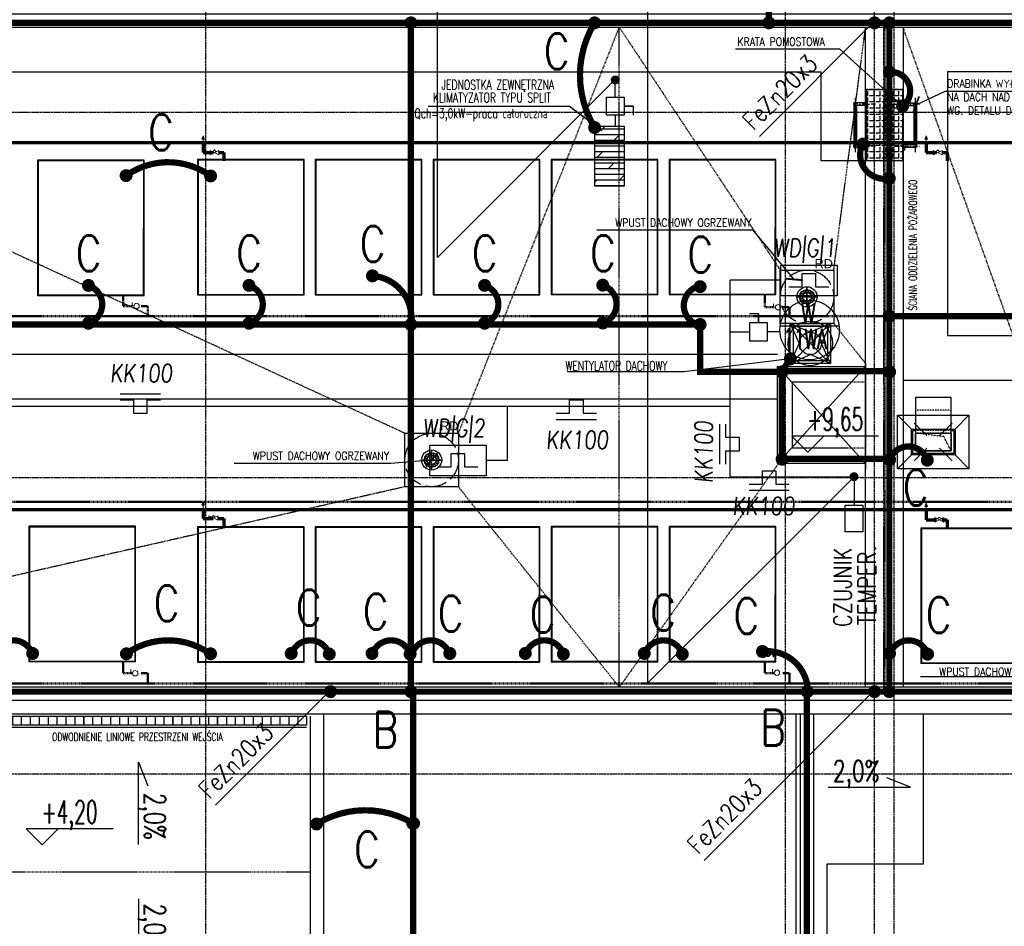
# Model space of a CAD drawing. Extents: x 3880 to 129921, y -116796 to -57711.
# Tile 22 of 110: x 11316 to 12420, y -98074 to -97058. Entities that reach past the tile are written whole.
import ezdxf
from ezdxf.enums import TextEntityAlignment as Align

# ---------------------------------------------------------------- set-up
doc = ezdxf.new("R2010")
doc.units = 0
doc.header["$LTSCALE"] = 2
for name, pattern in [('ACAD_ISO02W100', [15, 12, -3]), ('ACAD_ISO10W100', [18.5, 12, -3, 0.5, -3]), ('CENTER', [2, 1.25, -0.25, 0.25, -0.25]), ('DASHDOT', [1, 0.5, -0.25, 0, -0.25]), ('DASHED', [0.75, 0.5, -0.25]), ('DIVIDE2', [0.625, 0.25, -0.125, 0, -0.125, 0, -0.125])]:
    doc.linetypes.add(name, pattern=pattern)
doc.layers.get('0').update_dxf_attribs({"color": 101, "linetype": 'CONTINUOUS'})
for name, color, linetype, lineweight in [('2DH_PLS_glp', 202, 'DASHED', 50), ('2DH_PLS_glz', 86, 'CONTINUOUS', 70), ('2DH_SYM', 41, 'CONTINUOUS', 18)]:
    doc.layers.add(name, color=color, linetype=linetype, lineweight=lineweight)
for name, color, linetype in [('E35', 6, 'CONTINUOUS'), ('E50', 3, 'CONTINUOUS'), ('Ele-balustrada', 114, 'CONTINUOUS'), ('FLUID-7WC-50-ARRGR', 7, 'CONTINUOUS'), ('Ins-kan', 54, 'CONTINUOUS'), ('Ins-went', 141, 'CONTINUOUS'), ('Ins-wod', 152, 'CONTINUOUS'), ('KOLEKTORY_BMK_SOLAR_2_51', 1, 'CONTINUOUS'), ('Opis-rzedne', 52, 'CONTINUOUS'), ('Opis-spadki', 61, 'CONTINUOUS'), ('Os-osie glowne', 1, 'CENTER'), ('Sch-opis', 51, 'CONTINUOUS'), ('W-idok', 9, 'CONTINUOUS')]:
    doc.layers.add(name, color=color, linetype=linetype)
doc.styles.add('CP_ATTR', font='ROMANS.SHX')
doc.styles.add('dwg_opis podstawowy', font='romans.shx', dxfattribs={"width": 0.9})
doc.styles.add('FDBES', font='simplex.shx')
doc.styles.add('ROMANS', font='romans', dxfattribs={"width": 0.85})
doc.styles.add('tab-bud$0$ROMANS', font='romans', dxfattribs={"width": 0.7})
doc.styles.add('TYTUL2', font='ARIAL.TTF')
doc.dimstyles.new('CHMIELNA', dxfattribs={"dimscale": 3.5, "dimtxt": 4, "dimasz": 1.5, "dimexe": 3, "dimexo": 0, "dimgap": 1, "dimtad": 1, "dimdec": 1, "dimrnd": 0.5, "dimzin": 12, "dimdsep": 46, "dimtxsty": 'ROMANS', "dimblk": 'DIMTICK', "dimcen": 0.09, "dimse1": 1, "dimse2": 1, "dimclrd": 143, "dimclrt": 53, "dimadec": 0, "dimazin": 0, "dimtfac": 1, "dimtdec": 1, "dimtix": 1, "dimtmove": 2, "dimatfit": 2, "dimldrblk": 'ARCHTICK', "dimfxl": 0, "dimtolj": 1, "dimtzin": 0, "dimarcsym": 0})
doc.dimstyles.new('FDBES', dxfattribs={"dimscale": 50, "dimtxt": 4, "dimasz": 2.5, "dimexe": 0.8, "dimexo": 2, "dimgap": 1, "dimtad": 1, "dimdsep": 46, "dimtxsty": 'FDBES', "dimcen": 2.5, "dimclrd": 4, "dimclre": 5, "dimadec": 0, "dimazin": 0, "dimtfac": 1, "dimtmove": 0, "dimatfit": 3, "dimfxl": 0, "dimarcsym": 0})

# ---------------------------------------------------------------- blocks, each defined once
blk = doc.blocks.new('odwodnienie-liniowe2_mb')
at = {"ltscale": 25}
for p, q in [((0, 7.5), (100, 7.5)), ((10, 5), (10, -5)), ((20, 5), (20, -5)), ((30, 5), (30, -5)), ((40, 5), (40, -5)), ((50, 5), (50, -5)), ((60, 5), (60, -5)), ((70, 5), (70, -5)), ((80, 5), (80, -5)), ((90, 5), (90, -5)), ((0, -7.5), (100, -7.5))]:
    blk.add_line(p, q, dxfattribs=at)
blk.add_lwpolyline([(0, 5), (100, 5), (100, -5), (0, -5)], close=True, dxfattribs=at)
blk = doc.blocks.new('dwg_kota arch 50')
blk.add_lwpolyline([(39.75, 9), (-9, 9), (0, 0), (9, 9)])
at = {"style": 'dwg_opis podstawowy', "width": 0.6}
blk.add_attdef('KOTA_ARCH', text='', height=12.75, dxfattribs=at).set_placement((15.375, 8.25), align=Align.BOTTOM_CENTER)
blk = doc.blocks.new('SPADKI')
at = {"ltscale": 25}
blk.add_lwpolyline([(0, 0), (0, -70), (-8, -50), (-8, -50)], dxfattribs=at)
at = {"ltscale": 25, "style": 'ROMANS', "width": 0.7}
blk.add_attdef('SP%', text='', height=18, rotation=90, dxfattribs=at).set_placement((-4.9, -24.05), align=Align.CENTER)
blk = doc.blocks.new('_kdjkgjksjhgkfhh')
for p, q in [((0, 11.2), (0, -11.2)), ((-11.2, 0), (11.2, 0))]:
    blk.add_line(p, q)
for radius in [11.3, 8.25]:
    blk.add_circle((0, 0), radius)
blk = doc.blocks.new('_kgjdskfgjkfh')
at = {"linetype": 'ACAD_ISO10W100'}
for p, q in [((10, 0), (-10, 0)), ((0, 10), (0, -10))]:
    blk.add_line(p, q, dxfattribs=at)
at = {"linetype": 'Continuous', "ltscale": 7}
for p, q in [((-8, 0), (-5, 0)), ((-7.6, 2.5), (-4.8, 1.5)), ((-6.5, 4.7), (-4, 2.9)), ((-4.7, 6.5), (-2.9, 4)), ((-2.5, 7.6), (-1.5, 4.8)), ((0, 8), (0, 5)), ((2.5, 7.6), (1.5, 4.8)), ((4.7, 6.5), (2.9, 4)), ((6.5, 4.7), (4, 2.9)), ((7.6, 2.5), (4.8, 1.5)), ((8, 0), (5, 0)), ((-7.6, -2.5), (-4.8, -1.5)), ((-6.5, -4.7), (-4, -2.9)), ((-4.7, -6.5), (-2.9, -4)), ((-2.5, -7.6), (-1.5, -4.8)), ((0, -8), (0, -5)), ((2.5, -7.6), (1.5, -4.8)), ((4.7, -6.5), (2.9, -4)), ((6.5, -4.7), (4, -2.9)), ((7.6, -2.5), (4.8, -1.5))]:
    blk.add_line(p, q, dxfattribs=at)
at = {"linetype": 'ACAD_ISO02W100'}
blk.add_circle((0, 0), 30, dxfattribs=at)
at = {"linetype": 'Continuous', "ltscale": 7}
for radius in [8, 5]:
    blk.add_circle((0, 0), radius, dxfattribs=at)
blk = doc.blocks.new('DIMTICK')
for p, q in [((0, 1), (0, -1)), ((-1, 0), (1, 0))]:
    blk.add_line(p, q)
at = {"const_width": 0.141}
blk.add_lwpolyline([(0.707, 0.707), (-0.707, -0.707)], dxfattribs=at)
blk = doc.blocks.new('*U34')
at = {"color": 0, "linetype": 'ByBlock', "lineweight": -2}
blk.add_circle((0, 0), 250, dxfattribs=at)
blk = doc.blocks.new('*U41')
at = {"color": 0, "linetype": 'ByBlock', "lineweight": -2}
for p, q in [((-300, 400), (300, 400)), ((-300, -400), (-300, 400)), ((300, 400), (300, -400)), ((-100, -200), (-100, 200)), ((-100, 200), (100, 200)), ((100, 200), (100, -200)), ((100, -200), (-100, -200)), ((300, -400), (-300, -400))]:
    blk.add_line(p, q, dxfattribs=at)
at = {"color": 3, "linetype": 'Continuous'}
for p, q in [((-300, 400), (-145, 245)), ((300, 400), (145, 245)), ((-145, -245), (-145, 245)), ((-145, 245), (145, 245)), ((145, 245), (145, -245)), ((-300, -400), (-145, -245)), ((145, -245), (-145, -245)), ((300, -400), (145, -245))]:
    blk.add_line(p, q, dxfattribs=at)
at = {"color": 3, "linetype": 'DASHED'}
for p, q in [((60, -120), (100, 200)), ((-100, -200), (60, -120))]:
    blk.add_line(p, q, dxfattribs=at)
blk = doc.blocks.new('*U39')
at = {"color": 3, "linetype": 'Continuous'}
for p, q in [((-130, 200), (-130, 230)), ((-130, 230), (130, 230)), ((130, 230), (130, -230)), ((-130, -230), (-130, -200)), ((130, -230), (-130, -230))]:
    blk.add_line(p, q, dxfattribs=at)
at = {"color": 0, "linetype": 'ByBlock', "lineweight": -2}
for p, q in [((100, 200), (-497, 200)), ((-497, 200), (-497, -200)), ((100, -200), (100, 200)), ((-497, -200), (100, -200))]:
    blk.add_line(p, q, dxfattribs=at)
at = {"color": 3, "linetype": 'DASHED'}
for p, q in [((-356, 200), (-356, -200)), ((-130, 200), (-130, -200)), ((-100, 200), (-100, -200))]:
    blk.add_line(p, q, dxfattribs=at)
blk = doc.blocks.new('_SKGJFKGJFGKHGJ')
blk.add_line((-13.5, -53.9), (-13.5, 6.9))
at = {"linetype": 'DASHDOT', "ltscale": 5, "flags": 128}
for points in [[(9.4, 0), (-20.4, 0)], [(9.4, -47), (-20.4, -47)]]:
    blk.add_lwpolyline(points, dxfattribs=at)
at = {"flags": 128}
for points in [[(-1.9, -48.5), (-15, -48.5), (-15, 1.5), (-1.9, 1.5)], [(-1.9, -45.5), (-12, -45.5), (-12, -1.5), (-1.9, -1.5)]]:
    blk.add_lwpolyline(points, dxfattribs=at)
for points in [[(0, 5), (0, -5), (-1, -5, -0.199443), (-1, 5)], [(0, -52), (0, -42), (-1, -42, 0.199443), (-1, -52)]]:
    blk.add_lwpolyline(points, format="xyb", close=True, dxfattribs=at)
at = {"linetype": 'DASHED', "ltscale": 0.1, "flags": 128}
for points in [[(-1.9, 1.5), (0, 1.5)], [(-1.9, -1.5), (0, -1.5)], [(0, -45.5), (-1.9, -45.5)], [(0, -48.5), (-1.9, -48.5)]]:
    blk.add_lwpolyline(points, dxfattribs=at)
blk = doc.blocks.new('A$C5F9C5678')
at = {"layer": 'E35'}
for p, q in [((-39.2, 9.9), (-39.2, 24.9)), ((-39.2, 24.9), (-24.2, 24.9)), ((-24.2, 24.9), (-24.2, 9.9)), ((-54.2, 9.9), (-39.2, 9.9)), ((-24.2, 9.9), (-9.2, 9.9))]:
    blk.add_line(p, q, dxfattribs=at)
blk.add_lwpolyline([(-63.3, 34.4), (0, 34.4), (0, 0), (-63.3, 0)], close=True, dxfattribs=at)
blk = doc.blocks.new('A$C396C56EA')
at = {"layer": 'E35'}
for p, q in [((0, 0), (45, 0)), ((0, -6.9), (15, -6.9)), ((15, -6.9), (15, -21.9)), ((30, -21.9), (30, -6.9)), ((30, -6.9), (45, -6.9)), ((15, -21.9), (30, -21.9))]:
    blk.add_line(p, q, dxfattribs=at)
blk = doc.blocks.new('CPHS_858')
for p, q in [((0, 0.75), (-0.15, 0.35)), ((-0.15, 0.35), (0.15, 0.35)), ((0.15, 0.35), (0, 0.75)), ((0, 0), (0, 0.35))]:
    blk.add_line(p, q)
blk.add_solid([(-0.15, 0.35), (0, 0.75), (0.15, 0.35)])
at = {"linetype": 'ByBlock', "style": 'CP_ATTR', "flags": 9}
for tag in ['OTHER', 'WEIGHT', 'VOLTAGE', 'POWER', 'FLOW', 'TEMPERATURE', 'PN', 'DN', 'CHARACTER', 'ORDER-NO', 'PRODUCT-TYPE', 'ARTICLE', 'PRODUCER', 'NUMBER', 'GROUP', 'NAME']:
    blk.add_attdef(tag, text='', height=0.00005, dxfattribs=at).set_placement((-0.09, -0.02), align=Align.MIDDLE_LEFT)
blk = doc.blocks.new('CPHS_873')
for p, q in [((0, 0.3), (0, 0.5)), ((0, 0.5), (0.4, 0.5))]:
    blk.add_line(p, q)
blk.add_circle((0, 0), 0.3)
at = {"linetype": 'ByBlock', "style": 'CP_ATTR', "flags": 9}
for tag in ['OTHER', 'WEIGHT', 'VOLTAGE', 'POWER', 'FLOW', 'TEMPERATURE', 'PN', 'DN', 'CHARACTER', 'ORDER-NO', 'PRODUCT-TYPE', 'ARTICLE', 'PRODUCER', 'NUMBER', 'GROUP', 'NAME']:
    blk.add_attdef(tag, text='', height=0.00005, dxfattribs=at).set_placement((-0.09, -0.02), align=Align.MIDDLE_LEFT)
blk = doc.blocks.new('CPHS_009')
for p, q in [((-0.5, 0.25), (0.5, -0.25)), ((0.5, 0.25), (-0.5, -0.25)), ((-0.5, -0.25), (-0.5, 0.25)), ((-0.2, 0.1), (0, 0.3)), ((0, 0.3), (0.2, 0.1)), ((0.5, -0.25), (0.5, 0.25))]:
    blk.add_line(p, q)
at = {"linetype": 'ByBlock', "style": 'CP_ATTR', "flags": 9}
for tag in ['NAME', 'GROUP', 'NUMBER', 'PRODUCER', 'ARTICLE', 'PRODUCT-TYPE', 'ORDER-NO', 'CHARACTER', 'DN', 'PN', 'TEMPERATURE', 'FLOW', 'POWER', 'VOLTAGE', 'WEIGHT', 'OTHER']:
    blk.add_attdef(tag, text='', height=0.00005, dxfattribs=at).set_placement((-0.09, -0.02), align=Align.MIDDLE_LEFT)

msp = doc.modelspace()

# ---------------------------------------------------------------- hatches: boundary and pattern name
at = {"layer": 'Ins-went'}
h = msp.add_hatch(dxfattribs=at)
h.set_pattern_fill('DOLMIT', color=256, style=0)
h.set_pattern_definition([(0, (415797.8465, 34106.205), (0, 6.35), []), (45, (415797.846, 34106.205), (-12.69999134, 12.69999134), [8.98026, -17.9605])])
h.paths.add_polyline_path([(11993.859, -97177.295), (11960.807, -97177.295), (11960.807, -97244.599), (11993.859, -97244.599)])
at = {"layer": 'W-idok'}
h = msp.add_hatch(dxfattribs=at)
h.set_pattern_fill('ANGLE', color=256, angle=90, style=0)
h.set_pattern_definition([(90, (-85627.629, -149104.478), (-6.985, 4e-16), [5.08, -1.905]), (180, (-85627.629, -149104.478), (-9e-16, -6.985), [5.08, -1.905])])
h.paths.add_polyline_path([(12265.673, -97215.963), (12265.673, -97135.963), (12306.173, -97135.963), (12306.173, -97215.963)])

# ---------------------------------------------------------------- linework, layer by layer
at = {"layer": '2DH_PLS_glp'}
for p, q in [((11431.765, -97365.768), (11431.765, -97373.849)), ((11431.765, -97366.961), (11431.765, -97378.849)), ((12151.551, -97367.19), (12151.551, -97375.27)), ((12151.551, -97368.383), (12151.551, -97380.27)), ((11431.765, -97378.849), (11442.124, -97378.849)), ((11452.124, -97378.849), (11459.627, -97378.849)), ((11459.627, -97378.849), (11459.627, -97388.796)), ((12151.551, -97380.27), (12161.91, -97380.27)), ((12171.91, -97380.27), (12179.413, -97380.27)), ((12179.413, -97380.27), (12179.413, -97390.217)), ((10012.986, -97390.217), (16669.949, -97390.217)), ((13700.079, -97598.504), (9315.56, -97598.504)), ((11431.765, -97777.557), (11431.765, -97785.638)), ((11431.765, -97778.75), (11431.765, -97790.638)), ((12151.551, -97777.557), (12151.551, -97785.638)), ((12151.551, -97778.75), (12151.551, -97790.638)), ((11431.765, -97790.638), (11442.124, -97790.638)), ((11452.124, -97790.638), (11459.627, -97790.638)), ((11459.627, -97790.638), (11459.627, -97800.585)), ((12151.551, -97790.638), (12161.91, -97790.638)), ((12171.91, -97790.638), (12179.413, -97790.638)), ((12179.413, -97790.638), (12179.413, -97800.585)), ((10012.986, -97802.006), (16669.949, -97802.006))]:
    msp.add_line(p, q, dxfattribs=at)
at = {"layer": '2DH_PLS_glz'}
for p, q in [((9323.306, -97195.317), (14384.61, -97195.611)), ((11521.459, -97195.319), (11521.459, -97206.8)), ((12332.77, -97195.319), (12332.77, -97206.8)), ((11521.459, -97206.8), (11533.014, -97206.8)), ((11539.014, -97206.8), (11544.674, -97206.8)), ((11544.674, -97206.8), (11544.674, -97216.029)), ((12332.77, -97206.8), (12344.325, -97206.8)), ((12350.325, -97206.8), (12355.985, -97206.8)), ((12355.985, -97206.8), (12355.985, -97216.029)), ((9323.306, -97607.106), (13702.707, -97607.106)), ((11521.459, -97605.686), (11521.459, -97617.167)), ((12332.77, -97607.108), (12332.77, -97618.589)), ((11521.459, -97617.167), (11533.014, -97617.167)), ((11539.014, -97617.167), (11544.674, -97617.167)), ((11544.674, -97617.167), (11544.674, -97626.396)), ((12332.77, -97618.589), (12344.325, -97618.589)), ((12350.325, -97618.589), (12355.985, -97618.589)), ((12355.985, -97618.589), (12355.985, -97627.818))]:
    msp.add_line(p, q, dxfattribs=at)
at = {"layer": 'E35'}
for p, q in [((12020.554, -97801.354), (12020.554, -96559.642)), ((11784.346, -97324.295), (11784.346, -96822.931)), ((12145.505, -97188.648), (12274.673, -97059.48)), ((12145.505, -97188.648), (12274.673, -97059.48)), ((11983.859, -97124.782), (11784.346, -97324.295)), ((12168.723, -97401.155), (12235.44, -97401.155)), ((12251.667, -97570.241), (12020.554, -97801.354)), ((11535.331, -97938.648), (11664.5, -97809.48)), ((11535.331, -97938.648), (11664.5, -97809.48)), ((12083.437, -98000.715), (12274.673, -97809.48)), ((12083.437, -98000.715), (12274.673, -97809.48))]:
    msp.add_line(p, q, dxfattribs=at)
at = {"layer": 'E35', "ltscale": 0.5}
for p, q in [((12003.859, -97154.675), (12003.859, -97164.675)), ((12144.445, -97387.74), (12134.445, -97387.74))]:
    msp.add_line(p, q, dxfattribs=at)
at = {"layer": 'E35', "const_width": 5}
for points in [[(11981.359, -97125.341, 1), (11986.359, -97125.341, 1)], [(12249.167, -97570.241, 1), (12254.167, -97570.241, 1)]]:
    msp.add_lwpolyline(points, format="xyb", close=True, dxfattribs=at)
at = {"layer": 'E35', "ltscale": 0.5}
for points in [[(11973.859, -97144.675), (11993.859, -97144.675), (11993.859, -97164.675), (11973.859, -97164.675)], [(11993.859, -97154.675), (12003.859, -97154.675), (12003.859, -97154.675), (11993.859, -97154.675)], [(12144.445, -97397.74), (12144.445, -97387.74), (12144.445, -97387.74), (12144.445, -97397.74)], [(12154.445, -97417.74), (12154.445, -97397.74), (12134.445, -97397.74), (12134.445, -97417.74)], [(12241.667, -97602.238), (12261.667, -97602.238), (12261.667, -97632.262), (12241.667, -97632.262)]]:
    msp.add_lwpolyline(points, close=True, dxfattribs=at)
at = {"layer": 'E50'}
for p, q in [((11983.859, -97144.675), (11983.859, -97124.782)), ((11983.859, -97164.675), (11983.859, -97177.295)), ((12169.416, -97349.708), (12112.579, -97349.708)), ((12112.579, -97570.241), (12112.579, -97349.708)), ((12112.579, -97407.74), (12134.445, -97407.74)), ((12168.811, -97407.74), (12154.445, -97407.74)), ((12112.579, -97491.575), (9295.611, -97491.575)), ((11863.039, -97552.067), (11863.039, -97491.575)), ((11863.039, -97552.067), (11838.998, -97552.067)), ((12112.579, -97570.241), (12251.667, -97570.241)), ((12251.667, -97570.241), (12251.667, -97602.238))]:
    msp.add_line(p, q, dxfattribs=at)
at = {"layer": 'E50', "const_width": 7}
for points in [[(12156.152, -97061.302), (12156.152, -96966.595)], [(9406.673, -97061.302), (18349.673, -97061.302)], [(11754.673, -97061.302), (11754.673, -97811.302)], [(12291.273, -97061.302), (12291.273, -97811.302)], [(9247.289, -97399.581), (11754.673, -97399.581)], [(12079.045, -97399.581), (11754.529, -97399.581)], [(12171.001, -97452.666), (12079.045, -97452.666), (12079.045, -97399.581)], [(12900.995, -97390.217), (12291.273, -97390.217)], [(12180.235, -97438.094), (12170.673, -97452.341)], [(12291.273, -97451.864), (12170.673, -97451.864), (12170.673, -97550.302), (12291.273, -97550.302)], [(9247.289, -97811.302), (18349.673, -97811.302)], [(11757.191, -97811.302), (11757.191, -102333.302)]]:
    msp.add_lwpolyline(points, dxfattribs=at)
for points in [[(11750.923, -97061.302, -1), (11758.423, -97061.302, -1)], [(11964.466, -97061.302, 1), (11956.966, -97061.302, 1)], [(12287.523, -97061.302, -1), (12295.023, -97061.302, -1)], [(12287.523, -97116.337, -1), (12295.023, -97116.337, -1)], [(12302.423, -97154.696, -1), (12309.923, -97154.696, -1)], [(11964.466, -97178.686, 1), (11956.966, -97178.686, 1)], [(12265.568, -97197.23, -1), (12258.068, -97197.23, -1)], [(11435.217, -97236.357, 1), (11435.217, -97228.857, 1)], [(11529.963, -97236.739, 1), (11529.963, -97229.239, 1)], [(12287.523, -97235.589, 1), (12295.023, -97235.589, 1)], [(11711.545, -97348.769, -1), (11711.545, -97341.269, -1)], [(11389.213, -97355.763, -1), (11396.713, -97355.763, -1)], [(11569.35, -97355.703, -1), (11576.85, -97355.703, -1)], [(11833.581, -97355.703, -1), (11841.081, -97355.703, -1)], [(11966.122, -97355.487, -1), (11973.622, -97355.487, -1)], [(12075.295, -97357.124, -1), (12082.795, -97357.124, -1)], [(12287.523, -97390.217, -1), (12295.023, -97390.217, -1)], [(11389.213, -97398.219, -1), (11396.713, -97398.219, -1)], [(11569.35, -97398.159, -1), (11576.85, -97398.159, -1)], [(11750.923, -97399.581, -1), (11758.423, -97399.581, -1)], [(11754.673, -97403.331, 1), (11754.673, -97395.831, 1)], [(11833.581, -97398.159, -1), (11841.081, -97398.159, -1)], [(11966.122, -97397.944, -1), (11973.622, -97397.944, -1)], [(12075.295, -97399.581, -1), (12082.795, -97399.581, -1)], [(12176.485, -97438.094, -1), (12183.985, -97438.094, -1)], [(12167.251, -97452.666, -1), (12174.751, -97452.666, -1)], [(12287.852, -97452.666, -1), (12295.352, -97452.666, -1)], [(12167.251, -97550.627, -1), (12174.751, -97550.627, -1)], [(12287.852, -97551.104, -1), (12295.352, -97551.104, -1)], [(12333.872, -97555.525, 1), (12333.872, -97548.025, 1)], [(11330.347, -97772.24, 1), (11330.347, -97764.74, 1)], [(11435.522, -97772.624, 1), (11435.522, -97765.124, 1)], [(11529.963, -97772.624, 1), (11529.963, -97765.124, 1)], [(11620.346, -97772.24, -1), (11620.346, -97764.74, -1)], [(11711.047, -97772.24, -1), (11711.047, -97764.74, -1)], [(11798.298, -97772.24, 1), (11798.298, -97764.74, 1)], [(11882.951, -97772.24, -1), (11882.951, -97764.74, -1)], [(12016.384, -97772.24, -1), (12016.384, -97764.74, -1)], [(12152.773, -97766.254, -1), (12145.273, -97766.254, -1)], [(12291.554, -97772.302, -1), (12291.554, -97764.802, -1)], [(11663.066, -97772.95, 1), (11663.066, -97765.45, 1)], [(11753.767, -97772.95, 1), (11753.767, -97765.45, 1)], [(11925.671, -97772.95, 1), (11925.671, -97765.45, 1)], [(12059.104, -97772.95, 1), (12059.104, -97765.45, 1)], [(12334.274, -97773.012, 1), (12334.274, -97765.512, 1)], [(11758.423, -97811.302, -1), (11750.923, -97811.302, -1)], [(12202.978, -97811.302, -1), (12195.478, -97811.302, -1)], [(12287.523, -97811.302, -1), (12295.023, -97811.302, -1)], [(11648.798, -97963.528, -1), (11648.798, -97956.028, -1)], [(11756.742, -97962.818, -1), (11756.742, -97955.318, -1)], [(11757.641, -97962.818, 1), (11757.641, -97955.318, 1)]]:
    msp.add_lwpolyline(points, format="xyb", close=True, dxfattribs=at)
at = {"layer": 'E50', "ltscale": 15, "const_width": 7}
for points in [[(12156.242, -97065.051, 1), (12156.061, -97057.553, 1)], [(12274.764, -97065.051, 1), (12274.582, -97057.553, 1)], [(11664.591, -97815.051, 1), (11664.409, -97807.553, 1)], [(12274.764, -97815.051, 1), (12274.582, -97807.553, 1)]]:
    msp.add_lwpolyline(points, format="xyb", close=True, dxfattribs=at)
at = {"layer": 'E50', "const_width": 7}
for points in [[(11960.716, -97061.302, 0.27991947), (11960.716, -97178.686, 2.21832926)], [(12291.273, -97116.337, -0.73203242), (12306.844, -97154.51, -2.21832926)], [(12291.273, -97235.589, -0.62059866), (12261.147, -97197.416, -2.21832926)], [(11529.963, -97232.989, 0.31998417), (11435.651, -97232.318, 2.21832926)], [(11754.673, -97399.581, 0.43585969), (11711.994, -97345.057, 2.21832926)], [(11392.963, -97355.763, -0.71386373), (11393.635, -97398.033, -2.21832926)], [(11573.1, -97355.703, -0.71386373), (11573.771, -97397.973, -2.21832926)], [(11837.331, -97355.703, -0.71386373), (11838.003, -97397.973, -2.21832926)], [(11969.872, -97355.487, -0.71386373), (11970.544, -97397.758, -2.21832926)], [(12076.199, -97357.124, 0.71386373), (12075.527, -97399.395, 2.21832926)], [(12333.872, -97551.775, 0.71386373), (12291.602, -97551.104, 2.21832926)], [(11287.627, -97769.2, -0.71386373), (11329.898, -97768.528, -2.21832926)], [(11529.963, -97769.2, 0.31998417), (11435.651, -97768.528, 2.21832926)], [(11663.066, -97769.2, 0.71386373), (11620.795, -97768.528, 2.21832926)], [(11753.767, -97769.2, 0.71386373), (11711.497, -97768.528, 2.21832926)], [(11755.578, -97769.2, -0.71386373), (11797.849, -97768.528, -2.21832926)], [(11925.671, -97769.2, 0.71386373), (11883.4, -97768.528, 2.21832926)], [(12059.104, -97769.2, 0.71386373), (12016.834, -97768.528, 2.21832926)], [(12334.274, -97769.262, 0.71386373), (12292.003, -97768.59, 2.21832926)], [(12149.023, -97766.254, -0.44561768), (12199.899, -97810.956, -2.21832926)], [(11648.798, -97959.778, -0.27841691), (11757.191, -97959.106, -2.21832926)]]:
    msp.add_lwpolyline(points, format="xyb", dxfattribs=at)
at = {"layer": 'E50', "linetype": 'DIVIDE2', "ltscale": 70, "const_width": 7}
msp.add_lwpolyline([(12198.816, -97811.302), (12198.816, -101561.302)], dxfattribs=at)
at = {"layer": 'E50', "color": 6}
msp.add_circle((12201.912, -97405.797), 33.425, dxfattribs=at)
at = {"layer": 'Ele-balustrada'}
for points in [[(12197.173, -97836.302), (12197.173, -101563.302)], [(12201.173, -97836.302), (12201.173, -101559.302)]]:
    msp.add_lwpolyline(points, dxfattribs=at)
at = {"layer": 'Ins-went'}
for p, q in [((12180.173, -97443.289), (12180.173, -97398.289)), ((12180.173, -97398.289), (12225.173, -97398.289)), ((12180.173, -97398.289), (12202.673, -97408.289)), ((12180.173, -97398.289), (12190.173, -97420.789)), ((12183.924, -97401.364), (12221.754, -97440.215)), ((12183.924, -97440.215), (12221.754, -97401.364)), ((12225.173, -97398.289), (12202.673, -97408.289)), ((12225.173, -97398.289), (12215.173, -97420.789)), ((12225.173, -97398.289), (12225.173, -97443.289)), ((12180.173, -97443.289), (12190.173, -97420.789)), ((12225.173, -97443.289), (12215.173, -97420.789)), ((12180.173, -97443.289), (12202.673, -97433.289)), ((12225.173, -97443.289), (12202.673, -97433.289)), ((12225.173, -97443.289), (12180.173, -97443.289))]:
    msp.add_line(p, q, dxfattribs=at)
for points in [[(11960.807, -97177.295), (11993.859, -97177.295), (11993.859, -97244.599), (11960.807, -97244.599)], [(12183.924, -97401.364), (12221.754, -97401.364), (12221.754, -97440.215), (12183.924, -97440.215)]]:
    msp.add_lwpolyline(points, close=True, dxfattribs=at)
msp.add_circle((12202.673, -97420.789), 12.5, dxfattribs=at)
at = {"layer": 'KOLEKTORY_BMK_SOLAR_2_51'}
for points in [[(11455.395, -97366.961), (11455.395, -97215.243), (11335.785, -97215.243), (11335.785, -97366.961)], [(11336.518, -97216.086), (11336.428, -97366.334), (11454.835, -97366.386), (11454.967, -97216.086)], [(11634.971, -97366.325), (11634.971, -97214.607), (11515.361, -97214.607), (11515.361, -97366.325)], [(11516.094, -97215.45), (11516.004, -97365.699), (11634.411, -97365.75), (11634.543, -97215.45)], [(11767.023, -97366.325), (11767.023, -97214.607), (11647.413, -97214.607), (11647.413, -97366.325)], [(11648.146, -97215.45), (11648.056, -97365.699), (11766.463, -97365.75), (11766.596, -97215.45)], [(11899.203, -97366.325), (11899.203, -97214.607), (11779.593, -97214.607), (11779.593, -97366.325)], [(11780.325, -97215.45), (11780.236, -97365.699), (11898.642, -97365.75), (11898.775, -97215.45)], [(12031.743, -97366.11), (12031.743, -97214.392), (11912.133, -97214.392), (11912.133, -97366.11)], [(11912.866, -97215.235), (11912.776, -97365.483), (12031.183, -97365.535), (12031.315, -97215.235)], [(12163.923, -97366.11), (12163.923, -97214.392), (12044.313, -97214.392), (12044.313, -97366.11)], [(12045.045, -97215.235), (12044.955, -97365.483), (12163.362, -97365.535), (12163.495, -97215.235)], [(11445.845, -97777.557), (11445.845, -97625.839), (11326.235, -97625.839), (11326.235, -97777.557)], [(11326.968, -97626.682), (11326.878, -97776.93), (11445.285, -97776.982), (11445.417, -97626.682)], [(11634.971, -97778.114), (11634.971, -97626.396), (11515.361, -97626.396), (11515.361, -97778.114)], [(11516.094, -97627.239), (11516.004, -97777.487), (11634.411, -97777.539), (11634.543, -97627.239)], [(11767.023, -97778.114), (11767.023, -97626.396), (11647.413, -97626.396), (11647.413, -97778.114)], [(11648.146, -97627.239), (11648.056, -97777.487), (11766.463, -97777.539), (11766.596, -97627.239)], [(11899.203, -97778.114), (11899.203, -97626.396), (11779.593, -97626.396), (11779.593, -97778.114)], [(11780.325, -97627.239), (11780.236, -97777.487), (11898.642, -97777.539), (11898.775, -97627.239)], [(12031.743, -97777.899), (12031.743, -97626.181), (11912.133, -97626.181), (11912.133, -97777.899)], [(11912.866, -97627.024), (11912.776, -97777.272), (12031.183, -97777.323), (12031.315, -97627.024)], [(12163.923, -97777.899), (12163.923, -97626.181), (12044.313, -97626.181), (12044.313, -97777.899)], [(12045.045, -97627.024), (12044.955, -97777.272), (12163.362, -97777.323), (12163.495, -97627.024)], [(12446.283, -97779.536), (12446.283, -97627.818), (12326.673, -97627.818), (12326.673, -97779.536)], [(12327.405, -97628.661), (12327.315, -97778.909), (12445.722, -97778.96), (12445.855, -97628.661)], [(12149.213, -97771.084), (12149.213, -97771.844), (12149.213, -97771.084), (12149.213, -97771.844), (12144.963, -97771.844), (12149.213, -97771.844), (12144.963, -97771.844), (12144.963, -97771.664), (12144.983, -97771.474), (12145.053, -97771.294), (12145.163, -97771.014), (12145.333, -97770.724), (12145.573, -97770.444), (12145.813, -97770.164), (12146.153, -97769.844), (12146.613, -97769.474), (12147.303, -97768.904), (12147.773, -97768.454), (12148.023, -97768.114), (12148.263, -97767.784), (12148.393, -97767.464), (12148.393, -97767.164), (12148.393, -97766.854), (12148.283, -97766.594), (12148.053, -97766.374), (12147.833, -97766.164), (12147.543, -97766.054), (12147.183, -97766.054), (12146.803, -97766.054), (12146.503, -97766.164), (12146.273, -97766.394), (12146.043, -97766.614), (12145.923, -97766.934), (12145.923, -97767.334), (12145.113, -97767.254), (12145.923, -97767.334), (12145.113, -97767.254), (12145.163, -97766.654), (12145.373, -97766.194), (12145.743, -97765.874), (12146.103, -97765.564), (12146.583, -97765.404), (12147.203, -97765.404), (12147.813, -97765.404), (12148.303, -97765.574), (12148.663, -97765.914), (12149.023, -97766.254), (12149.203, -97766.674), (12149.203, -97767.184), (12149.203, -97767.434), (12149.153, -97767.684), (12149.043, -97767.944), (12148.943, -97768.184), (12148.763, -97768.444), (12148.523, -97768.724), (12148.283, -97768.994), (12147.873, -97769.374), (12147.303, -97769.854), (12146.833, -97770.244), (12146.533, -97770.514), (12146.393, -97770.654), (12146.263, -97770.794), (12146.153, -97770.944), (12146.063, -97771.084), (12149.213, -97771.084), (12146.063, -97771.084), (12149.213, -97771.084)], [(12151.013, -97771.844), (12151.013, -97770.944), (12151.013, -97771.844), (12151.013, -97770.944), (12151.913, -97770.944), (12151.013, -97770.944), (12151.913, -97770.944), (12151.913, -97771.844), (12151.913, -97770.944), (12151.913, -97771.844), (12151.913, -97772.164), (12151.853, -97772.434), (12151.733, -97772.634), (12151.623, -97772.834), (12151.433, -97772.984), (12151.173, -97773.104), (12150.963, -97772.764), (12151.173, -97773.104), (12150.963, -97772.764), (12151.123, -97772.694), (12151.253, -97772.584), (12151.333, -97772.444), (12151.403, -97772.304), (12151.443, -97772.104), (12151.463, -97771.844), (12151.013, -97771.844), (12151.463, -97771.844), (12151.013, -97771.844)], [(12153.283, -97770.164), (12154.113, -97770.104), (12153.283, -97770.164), (12154.113, -97770.104), (12154.173, -97770.504), (12154.313, -97770.804), (12154.533, -97771.004), (12154.753, -97771.204), (12155.023, -97771.304), (12155.343, -97771.304), (12155.723, -97771.304), (12156.053, -97771.164), (12156.313, -97770.874), (12156.573, -97770.594), (12156.703, -97770.214), (12156.703, -97769.734), (12156.703, -97769.294), (12156.583, -97768.934), (12156.323, -97768.674), (12156.083, -97768.414), (12155.753, -97768.284), (12155.333, -97768.284), (12155.073, -97768.284), (12154.843, -97768.344), (12154.643, -97768.464), (12154.443, -97768.574), (12154.283, -97768.724), (12154.163, -97768.914), (12153.423, -97768.814), (12154.163, -97768.914), (12153.423, -97768.814), (12154.043, -97765.514), (12153.423, -97768.814), (12154.043, -97765.514), (12157.233, -97765.514), (12154.043, -97765.514), (12157.233, -97765.514), (12157.233, -97766.264), (12157.233, -97765.514), (12157.233, -97766.264), (12154.673, -97766.264), (12157.233, -97766.264), (12154.673, -97766.264), (12154.323, -97767.994), (12154.673, -97766.264), (12154.323, -97767.994), (12154.703, -97767.734), (12155.113, -97767.594), (12155.543, -97767.594), (12156.103, -97767.594), (12156.573, -97767.784), (12156.953, -97768.174), (12157.333, -97768.554), (12157.533, -97769.054), (12157.533, -97769.674), (12157.533, -97770.254), (12157.363, -97770.754), (12157.023, -97771.174), (12156.623, -97771.694), (12156.063, -97771.954), (12155.343, -97771.954), (12154.763, -97771.954), (12154.293, -97771.794), (12153.913, -97771.464), (12153.553, -97771.144), (12153.343, -97770.704), (12153.283, -97770.164)], [(12161.863, -97771.844), (12161.073, -97771.844), (12161.863, -97771.844), (12161.073, -97771.844), (12161.073, -97766.824), (12161.073, -97771.844), (12161.073, -97766.824), (12160.893, -97767.004), (12160.643, -97767.184), (12160.333, -97767.364), (12160.033, -97767.544), (12159.753, -97767.684), (12159.503, -97767.774), (12159.503, -97767.014), (12159.503, -97767.774), (12159.503, -97767.014), (12159.943, -97766.814), (12160.323, -97766.564), (12160.653, -97766.264), (12160.983, -97765.974), (12161.213, -97765.684), (12161.353, -97765.404), (12161.863, -97765.404), (12161.353, -97765.404), (12161.863, -97765.404), (12161.863, -97771.844), (12161.863, -97765.404), (12161.863, -97771.844)]]:
    msp.add_lwpolyline(points, close=True, dxfattribs=at)
at = {"layer": 'Os-osie glowne'}
for points in [[(11524.673, -102606.302), (11524.673, -96629.302)], [(12174.673, -102606.302), (12174.673, -96629.302)], [(12274.673, -102606.302), (12274.673, -96629.302)], [(12296.673, -102606.302), (12296.673, -96629.302)], [(6322.673, -97061.302), (18589.673, -97061.302)], [(6322.673, -97161.302), (18589.673, -97161.302)], [(6322.673, -97571.302), (18589.673, -97571.302)], [(6322.673, -97811.302), (18589.673, -97811.302)], [(6322.673, -97903.302), (18589.673, -97903.302)]]:
    msp.add_lwpolyline(points, dxfattribs=at)
at = {"layer": 'Sch-opis'}
for p, q in [((11932.661, -97155.248), (11773.933, -97155.248)), ((11968.733, -97182.571), (11932.661, -97155.248)), ((12060.957, -97452.375), (12180.173, -97437.771)), ((11929.95, -97452.375), (12060.957, -97452.375))]:
    msp.add_line(p, q, dxfattribs=at)
at = {"layer": 'W-idok'}
for p, q in [((12264.673, -97066.302), (12306.673, -97066.302)), ((12264.673, -97806.302), (12264.673, -97066.302)), ((12306.673, -97066.302), (12306.673, -97806.302)), ((12214.673, -97215.963), (12214.673, -97116.302)), ((12356.673, -97116.302), (12356.673, -97412.302)), ((12306.673, -97806.302), (12264.673, -97806.302)), ((9257.173, -97836.302), (18224.673, -97836.302)), ((12186.673, -97969.302), (12186.673, -97836.302)), ((12191.673, -97974.302), (12191.673, -97836.302)), ((12206.673, -97989.302), (12206.673, -97836.302)), ((12329.673, -98004.302), (12329.673, -97836.302)), ((12186.673, -98403.302), (12186.673, -97969.302)), ((12191.673, -98398.302), (12191.673, -97974.302)), ((12206.673, -98383.302), (12206.673, -97989.302)), ((12221.673, -98368.302), (12221.673, -98004.302)), ((12221.673, -98004.302), (12329.673, -98004.302))]:
    msp.add_line(p, q, dxfattribs=at)
at = {"layer": 'W-idok', "linetype": 'DASHED'}
msp.add_line((12264.673, -97443.288), (12264.673, -97561.302), dxfattribs=at)
at = {"layer": 'W-idok'}
for points in [[(9257.173, -97151.302), (9396.673, -97151.302), (9396.673, -97051.302), (18359.673, -97051.302), (18359.673, -97821.302), (9257.173, -97821.302)], [(9257.173, -97166.302), (9411.673, -97166.302), (9411.673, -97066.302), (18344.673, -97066.302), (18344.673, -97806.302), (9257.173, -97806.302)], [(10781.428, -97116.302), (11435.361, -97116.302)], [(11435.361, -97116.302), (12214.673, -97116.302)], [(14243.673, -97116.302), (12356.673, -97116.302)], [(12265.673, -97215.963), (12214.673, -97215.963)], [(12937.473, -97412.302), (12356.673, -97412.302)], [(10781.428, -97432.829), (11435.361, -97432.829)], [(11435.361, -97432.829), (12165.673, -97432.829)], [(12264.673, -97555.302), (12165.673, -97555.302), (12165.673, -97446.864), (12264.673, -97446.864)], [(12165.673, -97446.864), (12264.673, -97555.302)], [(12264.673, -97446.864), (12165.673, -97555.302)], [(12937.473, -97462.302), (12306.673, -97462.302)], [(9257.173, -97482.829), (12165.673, -97482.829)], [(11641.673, -97838.802), (11641.673, -100609.302)], [(11656.673, -97836.302), (11656.673, -98913.444)]]:
    msp.add_lwpolyline(points, dxfattribs=at)
at = {"layer": 'W-idok', "linetype": 'DASHED'}
for points in [[(12284.673, -97061.302), (12284.673, -97811.302)], [(12286.673, -97811.302), (12286.673, -97061.302)], [(11747.905, -97521.563), (10760.923, -97066.302)], [(11807.905, -97521.563), (11988.414, -97066.302), (12168.923, -97338.552)], [(11988.414, -97806.302), (11988.414, -97066.302)], [(12228.923, -97338.552), (12264.673, -97066.302)], [(12549.673, -97746.302), (12306.673, -97066.302)], [(12228.923, -97398.552), (12264.673, -97443.288)], [(12264.673, -97550.302), (12170.673, -97550.302), (12170.673, -97451.864), (12264.673, -97451.864)], [(12170.673, -97550.302), (11988.414, -97806.302), (11807.905, -97581.563)], [(11747.905, -97581.563), (10760.923, -97806.302)], [(11287.673, -98013.302), (11641.673, -98013.302)]]:
    msp.add_lwpolyline(points, dxfattribs=at)
at = {"layer": 'W-idok'}
for points in [[(12265.673, -97215.963), (12265.673, -97135.963), (12306.173, -97135.963), (12306.173, -97215.963)], [(12168.923, -97338.552), (12228.923, -97338.552), (12228.923, -97398.552), (12168.923, -97398.552)], [(11747.905, -97521.563), (11807.905, -97521.563), (11807.905, -97581.563), (11747.905, -97581.563)]]:
    msp.add_lwpolyline(points, close=True, dxfattribs=at)
at = {"layer": 'W-idok', "linetype": 'DASHED'}
msp.add_lwpolyline([(12182.673, -97463.864), (12264.673, -97463.864), (12264.673, -97538.302), (12182.673, -97538.302)], close=True, dxfattribs=at)

# ---------------------------------------------------------------- block references
at = {"layer": '2DH_SYM', "xscale": 10, "yscale": 10, "zscale": 10}
for name, p in [('CPHS_858', (11521.459, -97195.319)), ('CPHS_858', (12332.77, -97195.319)), ('CPHS_009', (11534.304, -97206.769)), ('CPHS_009', (12345.596, -97206.769)), ('CPHS_858', (11521.459, -97605.686)), ('CPHS_858', (12332.77, -97607.108)), ('CPHS_009', (11533.066, -97616.609)), ('CPHS_009', (12347.325, -97618.589))]:
    msp.add_blockref(name, p, dxfattribs=at)
at = {"layer": '2DH_SYM', "xscale": 10, "yscale": 10, "zscale": 10, "rotation": 90}
for p in [(11446.903, -97378.787), (12166.485, -97380.243), (11445.408, -97790.641), (12165.247, -97790.083)]:
    msp.add_blockref('CPHS_873', p, dxfattribs=at)
at = {"layer": 'E35'}
for name, p in [('A$C5F9C5678', (12232.76, -97367.371)), ('A$C396C56EA', (11428.681, -97477.217)), ('A$C5F9C5678', (11838.998, -97569.25))]:
    msp.add_blockref(name, p, dxfattribs=at)
at = {"layer": 'E35', "xscale": -1, "rotation": 180}
for p in [(11917.689, -97505.932), (12134.004, -97585.517)]:
    msp.add_blockref('A$C396C56EA', p, dxfattribs=at)
at = {"layer": 'E35', "rotation": 90}
msp.add_blockref('A$C396C56EA', (12101.179, -97556.24), dxfattribs=at)
at = {"layer": 'Ele-balustrada', "xscale": -1, "rotation": 180}
msp.add_blockref('_SKGJFKGJFGKHGJ', (12266.423, -97199.463), dxfattribs=at)
at = {"layer": 'Ele-balustrada', "rotation": 180}
msp.add_blockref('_SKGJFKGJFGKHGJ', (12306.923, -97199.463), dxfattribs=at)
at = {"layer": 'Ins-kan'}
for p in [(11287.673, -97843.802), (11387.673, -97843.802), (11487.673, -97843.802), (11537.673, -97843.802)]:
    msp.add_blockref('odwodnienie-liniowe2_mb', p, dxfattribs=at)
at = {"layer": 'Ins-went', "xscale": 0.1000000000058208, "yscale": 0.1000000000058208, "zscale": 0.1}
for name, p, rotation in [('*U34', (12202.673, -97420.789), 90), ('*U39', (12340.501, -97531.302), 270), ('*U41', (12340.501, -97531.302), 90)]:
    msp.add_blockref(name, p, dxfattribs=dict(at, rotation=rotation))
at = {"layer": 'Ins-wod', "rotation": 270}
for p in [(12198.923, -97368.552), (11777.905, -97551.563)]:
    msp.add_blockref('_kgjdskfgjkfh', p, dxfattribs=at)
at = {"layer": 'Ins-wod'}
for p in [(12198.923, -97368.552), (11777.905, -97551.563)]:
    msp.add_blockref('_kdjkgjksjhgkfhh', p, dxfattribs=at)
at = {"layer": 'Opis-rzedne', "xscale": 2, "yscale": 2, "zscale": 2}
for p, values in [((12199.748, -97542.748), {'KOTA_ARCH': '+9,65'}), ((11341.029, -97983.215), {'KOTA_ARCH': '+4,20'})]:
    msp.add_blockref('dwg_kota arch 50', p, dxfattribs=at).add_auto_attribs(values)
at = {"layer": 'Opis-spadki', "xscale": 1.320808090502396, "yscale": 1.320808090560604, "zscale": 1.320808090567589, "rotation": 180}
msp.add_blockref('SPADKI', (11449.016, -97982.918), dxfattribs=at).add_auto_attribs({'SP%': '2,0%'})
at = {"layer": 'Opis-spadki'}
ref = msp.add_blockref('SPADKI', (12222.49, -97918.606), dxfattribs=dict(at, xscale=-1.320808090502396, yscale=1.320808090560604, zscale=1.320808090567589, rotation=90))
ref.add_attrib('SP%', '2,0%', dxfattribs={"layer": '0', "ltscale": 25, "height": 23.7745, "style": 'ROMANS', "width": 0.7}).set_placement((12254.253, -97912.138), align=Align.CENTER)
ref = msp.add_blockref('SPADKI', (11449.016, -98043.686), dxfattribs=dict(at, xscale=-1.320808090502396, yscale=1.320808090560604, zscale=1.320808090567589))
ref.add_attrib('SP%', '2,0%', dxfattribs={"layer": '0', "ltscale": 25, "height": 23.7745, "rotation": 270, "style": 'ROMANS', "width": 0.7}).set_placement((11455.483, -98075.448), align=Align.CENTER)

# ---------------------------------------------------------------- texts
at = {"layer": 'E35', "style": 'ROMANS', "width": 0.8}
for p in [(12138.854, -97182.88), (12138.854, -97182.88), (11528.681, -97932.88), (11528.681, -97932.88), (12076.786, -97994.948), (12076.786, -97994.948)]:
    msp.add_text('FeZn20x3', height=20, rotation=45, dxfattribs=at).set_placement(p)
at = {"layer": 'E35', "style": 'ROMANS', "oblique": 5, "width": 0.8}
for s, p in [('WD|G|1', (12161.632, -97323.678)), ('KK100', (11417.155, -97464.225)), ('WD|G|2', (11767.953, -97525.557)), ('KK100', (11906.163, -97538.924)), ('KK100', (12115.181, -97613.106))]:
    msp.add_text(s, height=20, dxfattribs=at).set_placement(p)
at = {"layer": 'E35', "style": 'ROMANS'}
for s, width, p in [('W', 0.7, (12192.056, -97398.782)), ('11WA', 0.6, (12172.426, -97427.316))]:
    msp.add_text(s, height=23, dxfattribs=dict(at, width=width)).set_placement(p)
at = {"layer": 'E35', "style": 'ROMANS', "oblique": 5, "width": 0.8}
msp.add_text('KK100', height=20, rotation=90, dxfattribs=at).set_placement((12093.048, -97577.709))
at = {"layer": 'E35', "ltscale": 0.5, "style": 'ROMANS', "width": 0.8}
for s, p in [('CZUJNIK', (12248.94, -97738.908)), ('TEMPER.', (12276.083, -97736.623))]:
    msp.add_text(s, height=20, rotation=90, dxfattribs=at).set_placement(p)
at = {"layer": 'E50', "ltscale": 50, "style": 'ROMANS', "width": 0.8}
for s, p in [('C', (11903.724, -97113.311)), ('C', (11459.989, -97204.166)), ('C', (11697.248, -97329.148)), ('C', (11378.666, -97339.892)), ('C', (11558.803, -97339.832)), ('C', (11823.034, -97339.832)), ('C', (11955.575, -97339.617)), ('C', (12064.748, -97341.254)), ('C', (12306.475, -97602.376)), ('C', (11466.15, -97732.176)), ('C', (11625.717, -97737.237)), ('C', (11700.775, -97741.6)), ('C', (11784.73, -97743.78)), ('C', (11887.881, -97744.846)), ('C', (12023.168, -97742.679)), ('C', (12116.6, -97746.303)), ('C', (12332.07, -97745.406)), ('B', (11711.593, -97873.95)), ('B', (12146.545, -97871.72)), ('C', (11690.847, -98008.315))]:
    msp.add_text(s, height=40, dxfattribs=at).set_placement(p)
at = {"layer": 'Ins-wod', "char_height": 10.2123, "width": 1336.21749, "attachment_point": 1, "style": 'TYTUL2'}
for insert in [(12207.44, -97326.23), (11787.34, -97508.178)]:
    msp.add_mtext('RD', dxfattribs=dict(at, insert=insert))
at = {"layer": 'Sch-opis', "width": 0.7}
for s, height, rotation, style, p in [('JEDNOSTKA ZEWNĘTRZNA ', 10.75717, 360, 'tab-bud$0$ROMANS', (11788.891, -97136.102)), ('KLIMATYZATOR TYPU SPLIT', 10.75717, 360, 'tab-bud$0$ROMANS', (11779.305, -97150.472)), ('Qch=3,0kW-praca całoroczna', 10.75717, 360, 'tab-bud$0$ROMANS', (11758.691, -97168.261)), ('ŚCIANA ODDZIELENIA POŻAROWEGO', 9, 90, 'ROMANS', (12322.209, -97384.029)), (' WENTYLATOR DACHOWY', 10.75717, 0, 'tab-bud$0$ROMANS', (11922.835, -97451.313))]:
    msp.add_text(s, height=height, rotation=rotation, dxfattribs=dict(at, style=style)).set_placement(p)
at = {"layer": 'Sch-opis', "style": 'ROMANS', "width": 0.7}
msp.add_text('ODWODNIENIE LINIOWE PRZESTRZENI WEJŚCIA', height=9, dxfattribs=at).set_placement((11352.212, -97866.586))
at = {"layer": 'Sch-opis', "char_height": 9, "width": 203.76147, "style": 'ROMANS'}
for s, insert, attachment_point in [('KRATA POMOSTOWA', (12120.928, -97077.884), 1), ('DRABINKA WYŁAZOWA\\PNA DACH NAD KONDYGNACJĄ 2\\PWG. DETALU D506', (12356.099, -97124.938), 1), ('WPUST DACHOWY OGRZEWANY', (12136.625, -97280.838), 3), ('WPUST DACHOWY OGRZEWANY', (11730.093, -97542.388), 3), ('WPUST DACHOWY OGRZEWANY', (12499.982, -97784.493), 3)]:
    msp.add_mtext(s, dxfattribs=dict(at, insert=insert, attachment_point=attachment_point))

# ---------------------------------------------------------------- leaders
at = {"layer": 'FLUID-7WC-50-ARRGR'}
msp.add_leader([(12319.287, -97552.515), (12333.43, -97538.373)], dimstyle='FDBES', override={"dimscale": 2, "dimclrd": 5}, dxfattribs=at)
at = {"layer": 'Ins-went'}
for points in [[(12319.287, -97510.089), (12333.43, -97524.231)], [(12361.714, -97510.089), (12347.572, -97524.231)], [(12361.714, -97552.515), (12347.572, -97538.373)]]:
    msp.add_leader(points, dimstyle='FDBES', override={"dimscale": 2, "dimclrd": 5}, dxfattribs=at)
at = {"layer": 'Sch-opis'}
for points in [[(12299.572, -97148.594), (12235.705, -97090.951), (12118.921, -97090.951)], [(12321.25, -97153.117), (12354.092, -97138.006), (12541.284, -97138.006)], [(12184.437, -97349.018), (12138.632, -97293.906), (11963.051, -97293.906)], [(11777.905, -97551.563), (11732.1, -97555.456), (11556.519, -97555.456)], [(12560.55, -97803.266), (12501.989, -97794.751), (12326.408, -97794.751)]]:
    msp.add_leader(points, dimstyle='CHMIELNA', override={"dimasz": 4, "dimgap": 1, "dimtad": 0}, dxfattribs=at)

doc.saveas('drawing.dxf')
